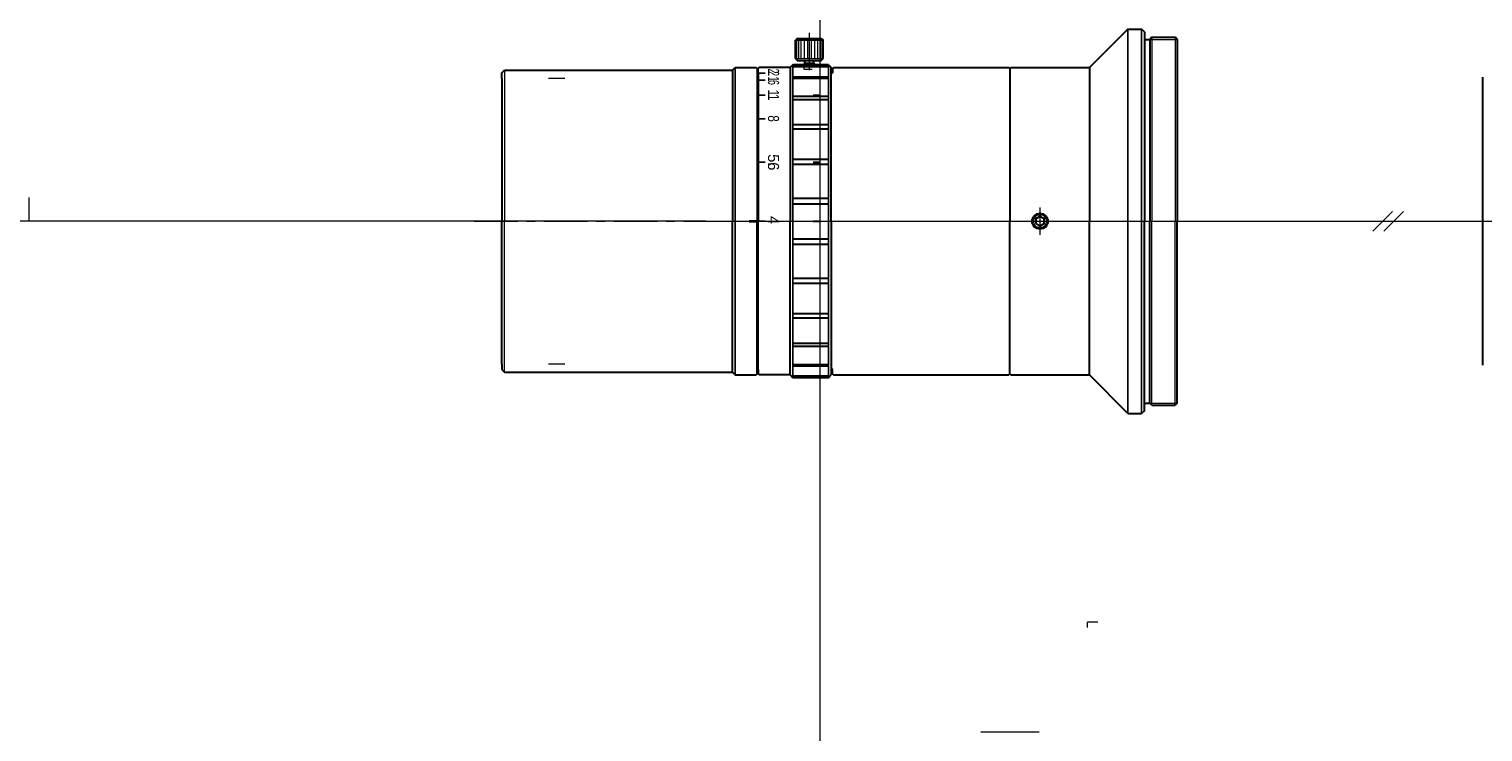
# Model space of a CAD drawing. Header units: millimetres. Extents: x -144 to 121, y 207 to 335.
import ezdxf
from ezdxf.enums import TextEntityAlignment as Align

# ---------------------------------------------------------------- set-up
doc = ezdxf.new("R2010")
doc.units = ezdxf.units.MM
doc.header["$LTSCALE"] = 0.25
doc.linetypes.add('CENTER', pattern=[50.8, 31.75, -6.35, 6.35, -6.35])
doc.layers.add('00_補助線', color=252, linetype='Continuous', lineweight=0, plot=False)
for name, color, linetype, lineweight in [('01_中心線', 1, 'CENTER', 20), ('03_寸法・文字', 50, 'Continuous', 20), ('画層1', 7, 'Continuous', 30), ('ﾋﾞｽ・ﾈｼﾞ', 7, 'Continuous', 30)]:
    doc.layers.add(name, color=color, linetype=linetype, lineweight=lineweight)
doc.styles.add('VS Standard', font='txt', dxfattribs={"height": 3})

# ---------------------------------------------------------------- blocks, each defined once
blk = doc.blocks.new('HM30##')
at = {"layer": '画層1'}
blk.add_lwpolyline([(-0.75, -0.43), (0, -0.87), (0.75, -0.43), (0.75, 0.43), (0, 0.87), (-0.75, 0.43)], close=True, dxfattribs=at)
at = {"layer": '画層1', "lineweight": 9}
blk.add_circle((0, 0), 1.5, dxfattribs=at)
at = {"layer": '画層1'}
blk.add_circle((0, 0), 1.25, dxfattribs=at)

msp = doc.modelspace()

# ---------------------------------------------------------------- hatches: boundary and pattern name
at = {"layer": '03_寸法・文字'}
h = msp.add_hatch(color=256, dxfattribs=at)
h.dxf.hatch_style = 1
h.paths.add_polyline_path([(-11.26, 327.1), (-11.26, 326.8), (-9.96, 326.8), (-9.96, 327.1)])
h = msp.add_hatch(color=256, dxfattribs=at)
h.dxf.hatch_style = 1
h.paths.add_polyline_path([(-11.26, 325.83), (-11.26, 325.53), (-9.96, 325.53), (-9.96, 325.83)])
h = msp.add_hatch(color=256, dxfattribs=at)
h.dxf.hatch_style = 1
h.paths.add_polyline_path([(-11.26, 323.1), (-11.26, 322.8), (-9.96, 322.8), (-9.96, 323.1)])
h = msp.add_hatch(color=256, dxfattribs=at)
h.dxf.hatch_style = 1
h.paths.add_polyline_path([(-11.26, 318.81), (-11.26, 318.51), (-9.96, 318.51), (-9.96, 318.81)])
h = msp.add_hatch(color=256, dxfattribs=at)
h.dxf.hatch_style = 1
h.paths.add_polyline_path([(-11.26, 310.93), (-11.26, 310.63), (-9.96, 310.63), (-9.96, 310.93)])
h = msp.add_hatch(color=256, dxfattribs=at)
h.dxf.hatch_style = 1
h.paths.add_polyline_path([(-11.46, 299.75), (-11.46, 300.25), (-12.96, 300.25), (-12.96, 299.75)])
h = msp.add_hatch(color=256, dxfattribs=at)
h.dxf.hatch_style = 1
h.paths.add_polyline_path([(-11.26, 300.15), (-11.26, 299.85), (-9.96, 299.85), (-9.96, 300.15)])

# ---------------------------------------------------------------- linework, layer by layer
at = {"layer": '00_補助線'}
for p, q in [((-46.46, 326), (-49.46, 326)), ((-2.96, 328), (-2.96, 327.7)), ((-2.96, 327.7), (-1.46, 327.7)), ((-144, 300), (-144, 304.32)), ((-46.46, 274), (-49.46, 274)), ((29.25, 206.99), (39.86, 206.99)), ((29.25, 206.99), (39.86, 206.99))]:
    msp.add_line(p, q, dxfattribs=at)
at = {"layer": '00_補助線', "lineweight": 30}
for p, q in [((-1.26, 322.95), (0.04, 322.95)), ((-1.26, 310.78), (0.04, 310.78)), ((-1.26, 300), (0.04, 300))]:
    msp.add_line(p, q, dxfattribs=at)
at = {"layer": '00_補助線', "color": 2}
for p in [(50.58, 226.99), (48.68, 225.99)]:
    msp.add_line(p, (48.68, 226.99), dxfattribs=at)
at = {"layer": '00_補助線'}
msp.add_xline((0, 0), (0, 1), dxfattribs=at)
for p, direction in [((-20.88, 300), (-1, 0)), ((-20.55, 300), (1, 0))]:
    msp.add_ray(p, direction, dxfattribs=at)
at = {"layer": '01_中心線'}
for p, q in [((-1.96, 334.3), (-1.96, 327.5)), ((40.04, 302.5), (40.04, 297.5)), ((-62.96, 300), (-13.87, 300)), ((-6.48, 300), (102.4, 300)), ((104.4, 300), (120.68, 300))]:
    msp.add_line(p, q, dxfattribs=at)
at = {"layer": '03_寸法・文字'}
for p, q in [((104.19, 301.8), (100.61, 298.2)), ((106.19, 301.8), (102.61, 298.2))]:
    msp.add_line(p, q, dxfattribs=at)
at = {"layer": '画層1'}
for p, q in [((56.04, 335), (49.04, 328)), ((56.04, 335), (58.54, 335)), ((59.04, 334.5), (58.54, 335)), ((59.04, 334.5), (59.04, 300)), ((60.41, 333.5), (60.04, 333.13)), ((60.41, 333.5), (64.66, 333.5)), ((65.04, 333.13), (64.66, 333.5)), ((-4.14, 333.3), (-4.46, 332.98)), ((-4.46, 329.63), (-4.46, 332.98)), ((-4.14, 333.3), (0.21, 333.3)), ((0.21, 333.3), (0.54, 332.98)), ((0.54, 329.63), (0.54, 332.98)), ((59.04, 333.13), (60.04, 333.13)), ((60.04, 333.13), (60.04, 300)), ((65.04, 333.13), (65.04, 300)), ((-4.96, 328.5), (-5.46, 328)), ((1.54, 328.5), (-4.96, 328.5)), ((-4.96, 328.34), (1.54, 328.34)), ((-4.14, 329.3), (-4.46, 329.63)), ((-4.14, 329.3), (0.21, 329.3)), ((-2.76, 328.8), (-2.96, 328.6)), ((-2.96, 328.5), (-2.96, 328.6)), ((-2.76, 328.8), (-2.76, 329.3)), ((-2.76, 328.8), (-1.16, 328.8)), ((-1.16, 328.8), (-1.16, 329.3)), ((-0.96, 328.6), (-1.16, 328.8)), ((-0.96, 328.5), (-0.96, 328.6)), ((0.21, 329.3), (0.54, 329.63)), ((1.54, 328.5), (2.04, 328)), ((-57.96, 327), (-57.46, 327.5)), ((-57.96, 326), (-57.96, 327)), ((-57.96, 326), (-57.96, 300)), ((-57.46, 327.5), (-15.96, 327.5)), ((-15.96, 327.5), (-15.46, 328)), ((-15.96, 327.5), (-15.96, 300)), ((-15.46, 328), (-11.66, 328)), ((-11.66, 328), (-11.46, 327.8)), ((-11.46, 327.8), (-11.46, 300)), ((-11.26, 327), (-11.46, 326.8)), ((-11.06, 328), (-11.26, 327.8)), ((-11.26, 327), (-11.26, 327.8)), ((-11.26, 327), (-11.26, 300)), ((-5.46, 328), (-11.06, 328)), ((-5.46, 328), (-5.46, 300)), ((-4.96, 328.16), (1.54, 328.16)), ((-4.96, 326.33), (1.54, 326.33)), ((-4.96, 326.06), (1.54, 326.06)), ((2.04, 300), (2.04, 328)), ((2.04, 326.8), (2.24, 327)), ((2.24, 327.8), (2.44, 328)), ((2.24, 327.8), (2.24, 327)), ((2.24, 327), (2.24, 327)), ((2.44, 328), (34.34, 328)), ((34.54, 327.8), (34.34, 328)), ((34.54, 327.8), (34.74, 328)), ((34.54, 327.8), (34.54, 300)), ((34.74, 328), (49.04, 328)), ((49.04, 328), (49.04, 300)), ((120.68, 273.77), (120.68, 326.23)), ((-4.96, 322.75), (1.54, 322.75)), ((-4.96, 322.18), (1.54, 322.18)), ((-4.96, 317.62), (1.54, 317.62)), ((-4.96, 316.83), (1.54, 316.83)), ((-4.96, 311.29), (1.54, 311.29)), ((-4.96, 310.37), (1.54, 310.37)), ((-4.96, 304.19), (1.54, 304.19)), ((-4.96, 303.2), (1.54, 303.2)), ((-57.96, 274), (-57.96, 300)), ((-15.96, 272.5), (-15.96, 300)), ((-11.46, 272.2), (-11.46, 300)), ((-11.26, 273), (-11.26, 300)), ((-5.46, 272), (-5.46, 300)), ((2.04, 300), (2.04, 272)), ((34.54, 272.2), (34.54, 300)), ((49.04, 272), (49.04, 300)), ((59.04, 265.5), (59.04, 300)), ((60.04, 266.87), (60.04, 300)), ((65.04, 266.87), (65.04, 300)), ((-4.96, 296.8), (1.54, 296.8)), ((-4.96, 295.81), (1.54, 295.81)), ((-4.96, 289.63), (1.54, 289.63)), ((-4.96, 288.71), (1.54, 288.71)), ((-4.96, 283.17), (1.54, 283.17)), ((-4.96, 282.38), (1.54, 282.38)), ((-4.96, 277.82), (1.54, 277.82)), ((-4.96, 277.25), (1.54, 277.25)), ((-57.96, 274), (-57.96, 273)), ((-57.96, 273), (-57.46, 272.5)), ((-11.26, 273), (-11.46, 273.2)), ((-11.26, 273), (-11.26, 272.2)), ((-4.96, 273.94), (1.54, 273.94)), ((-4.96, 273.67), (1.54, 273.67)), ((2.04, 273.2), (2.24, 273)), ((2.24, 272.2), (2.24, 273)), ((2.24, 273), (2.24, 273)), ((-57.46, 272.5), (-15.96, 272.5)), ((-15.96, 272.5), (-15.46, 272)), ((-15.46, 272), (-11.66, 272)), ((-11.66, 272), (-11.46, 272.2)), ((-11.06, 272), (-11.26, 272.2)), ((-5.46, 272), (-11.06, 272)), ((-4.96, 271.5), (-5.46, 272)), ((-4.96, 271.84), (1.54, 271.84)), ((-4.96, 271.66), (1.54, 271.66)), ((1.54, 271.5), (-4.96, 271.5)), ((1.54, 271.5), (2.04, 272)), ((2.24, 272.2), (2.44, 272)), ((2.44, 272), (34.34, 272)), ((34.54, 272.2), (34.34, 272)), ((34.54, 272.2), (34.74, 272)), ((34.74, 272), (49.04, 272)), ((56.04, 265), (49.04, 272)), ((56.04, 265), (58.54, 265)), ((59.04, 265.5), (58.54, 265)), ((59.04, 266.87), (60.04, 266.87)), ((60.41, 266.5), (60.04, 266.87)), ((60.41, 266.5), (64.66, 266.5)), ((65.04, 266.87), (64.66, 266.5))]:
    msp.add_line(p, q, dxfattribs=at)
at = {"layer": '画層1', "lineweight": -3}
for p, q in [((56.04, 335), (56.04, 300.01)), ((58.54, 335), (58.54, 300.01)), ((-4.96, 328.5), (-4.96, 300)), ((1.54, 328.5), (1.54, 300)), ((-15.46, 328), (-15.46, 300)), ((-15.46, 272), (-15.46, 300)), ((-4.96, 271.5), (-4.96, 300)), ((1.54, 271.5), (1.54, 300)), ((56.04, 265), (56.04, 299.99)), ((58.54, 265), (58.54, 299.99))]:
    msp.add_line(p, q, dxfattribs=at)
at = {"layer": '画層1', "lineweight": 9}
for p, q in [((60.42, 333.51), (60.42, 300.01)), ((64.67, 333.51), (64.67, 300.01)), ((-4.46, 332.98), (0.54, 332.98)), ((-4.27, 332.98), (-4.27, 329.63)), ((-3.95, 332.98), (-3.95, 329.63)), ((-3.48, 332.98), (-3.48, 329.63)), ((-2.92, 332.98), (-2.92, 329.63)), ((-2.29, 332.98), (-2.29, 329.63)), ((-1.64, 332.98), (-1.64, 329.63)), ((-1.01, 332.98), (-1.01, 329.63)), ((-0.44, 332.98), (-0.44, 329.63)), ((0.02, 332.98), (0.02, 329.63)), ((0.35, 332.98), (0.35, 329.63)), ((-4.46, 329.63), (0.54, 329.63)), ((-2.96, 328.6), (-0.96, 328.6)), ((-57.46, 327.5), (-57.46, 300)), ((-57.46, 272.5), (-57.46, 300)), ((60.42, 266.49), (60.42, 299.99)), ((64.67, 266.49), (64.67, 299.99))]:
    msp.add_line(p, q, dxfattribs=at)
at = {"layer": '画層1', "lineweight": 20}
for p, q in [((60.04, 333.13), (65.04, 333.13)), ((-2.76, 328.5), (-2.76, 328.8)), ((-1.16, 328.5), (-1.16, 328.8)), ((60.04, 266.87), (65.04, 266.87))]:
    msp.add_line(p, q, dxfattribs=at)

# ---------------------------------------------------------------- block references
at = {"layer": 'ﾋﾞｽ・ﾈｼﾞ'}
msp.add_blockref('HM30##', (40.04, 300), dxfattribs=at)

# ---------------------------------------------------------------- texts
at = {"layer": '03_寸法・文字', "style": 'VS Standard'}
for s, width, p in [('6', 0.6, (-7.46, 325.27)), ('2', 0.6, (-7.46, 327.35)), ('2', 0.6, (-7.46, 326.89)), ('1', 0.6, (-7.46, 325.9)), ('1', 0.8, (-7.47, 322.59)), ('1', 0.8, (-7.46, 323.38)), ('8', 0.8, (-7.47, 318.7))]:
    msp.add_text(s, height=2, rotation=270, dxfattribs=dict(at, width=width)).set_placement(p, align=Align.TOP_CENTER)
for s, p in [('5', (-7.47, 311.47)), ('6', (-7.47, 310)), ('.', (-7.47, 310.4)), ('4', (-7.47, 300.21))]:
    msp.add_text(s, height=2, rotation=270, dxfattribs=at).set_placement(p, align=Align.TOP_CENTER)

doc.saveas('drawing.dxf')
